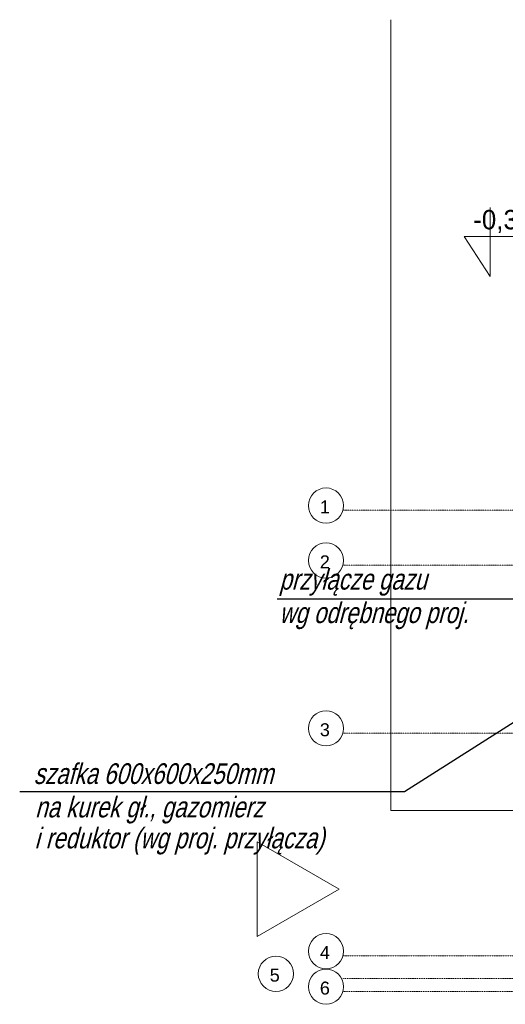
# Model space of a CAD drawing. Header units: millimetres. Extents: x 49908 to 79848, y -11883 to -3092.
# Tile 106 of 222: x 67190 to 67567, y -4637 to -3874. Entities that reach past the tile are written whole.
import ezdxf

# ---------------------------------------------------------------- set-up
doc = ezdxf.new("R2010")
doc.units = ezdxf.units.MM
doc.linetypes.add('DASHDOT', pattern=[1, 0.5, -0.25, 0, -0.25])
for name, color, linetype, lineweight in [('A_CIENKA', 9, 'Continuous', 9), ('A_OSIE', 9, 'DASHDOT', 9), ('\x9dciany', 9, 'Continuous', 9)]:
    doc.layers.add(name, color=color, linetype=linetype, lineweight=lineweight)
doc.layers.add('A_WYMIAR', color=9, linetype='Continuous', lineweight=5, transparency=0.2)
doc.layers.add('S_Opis - gaz', color=3, linetype='Continuous')
doc.styles.add('Arial', font='arial.ttf')
doc.styles.add('ROMANS', font='romanpl.shx', dxfattribs={"bigfont": 'romanbigpl.shx'})

msp = doc.modelspace()

# ---------------------------------------------------------------- linework, layer by layer
at = {"layer": 'A_CIENKA'}
for p, q in [((67477.97, -3874.34), (67477.97, -4486.63)), ((67554.75, -4019.61), (67554.75, -4073.03)), ((67554.75, -4042.25), (67534.75, -4042.25)), ((67534.75, -4042.25), (67554.75, -4073.03)), ((67554.75, -4042.25), (67589.66, -4042.25))]:
    msp.add_line(p, q, dxfattribs=at)
msp.add_lwpolyline([(67437.78, -4547.43), (67374.39, -4510.83), (67374.39, -4584.03)], close=True, dxfattribs=at)
at = {"layer": 'A_OSIE', "ltscale": 0.3, "transparency": 33554559}
for p, q in [((67440.85, -4254.13), (70342.57, -4254.13)), ((70341.81, -4296.63), (67440.85, -4296.63)), ((70341.81, -4426.63), (67440.85, -4426.63)), ((67440.85, -4599.13), (70341.81, -4599.13)), ((70343.66, -4616.63), (67440.85, -4616.63)), ((70341.81, -4626.63), (67440.85, -4626.63))]:
    msp.add_line(p, q, dxfattribs=at)
at = {"layer": 'A_WYMIAR'}
for centre in [(67427.71, -4250.5), (67427.71, -4293), (67427.71, -4423), (67427.71, -4595.5), (67388.86, -4613), (67427.71, -4623)]:
    msp.add_circle(centre, 13.63, dxfattribs=at)
at = {"layer": 'S_Opis - gaz', "linetype": 'ByBlock'}
for p, q in [((67588.42, -4323.07), (67389.72, -4323.07)), ((67488.39, -4472), (67190.34, -4472))]:
    msp.add_line(p, q, dxfattribs=at)
at = {"layer": 'S_Opis - gaz', "color": 1, "linetype": 'ByBlock'}
msp.add_line((67661.86, -4362.24), (67488.39, -4472), dxfattribs=at)
at = {"layer": '\x9dciany'}
msp.add_line((67477.97, -4486.63), (67705.47, -4486.63), dxfattribs=at)

# ---------------------------------------------------------------- texts
at = {"layer": 'A_CIENKA', "insert": (67541.76, -4021.63), "char_height": 15, "attachment_point": 1}
msp.add_mtext_dynamic_manual_height_columns('-0,32', width=45.7777, gutter_width=17.5, heights=[0], dxfattribs=at)
at = {"layer": 'A_WYMIAR', "char_height": 10, "attachment_point": 1, "style": 'Arial'}
for s, insert in [('1', (67422.92, -4246.55)), ('2', (67422.92, -4289.05)), ('3', (67422.92, -4419.05)), ('4', (67422.92, -4591.55)), ('5', (67384.07, -4609.05)), ('6', (67422.92, -4619.05))]:
    msp.add_mtext_dynamic_manual_height_columns(s, width=473.6977, gutter_width=1.25, heights=[0], dxfattribs=dict(at, insert=insert))
at = {"layer": 'S_Opis - gaz', "color": 2, "style": 'ROMANS', "oblique": 15, "width": 0.8}
for s, p in [('przyłącze gazu', (67391.54, -4315.57)), ('wg odrębnego proj.', (67391.54, -4341.45)), ('szafka 600x600x250mm', (67201.26, -4466.02)), ('na kurek gł., gazomierz', (67202.27, -4491.9)), ('i reduktor (wg proj. przyłącza)', (67201.86, -4515.9))]:
    msp.add_text(s, height=16, dxfattribs=at).set_placement(p)

doc.saveas('drawing.dxf')
